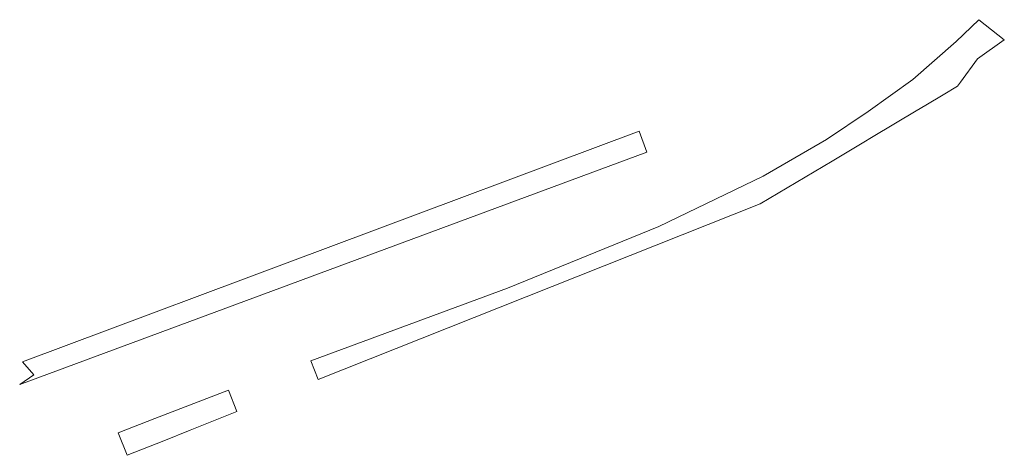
# Model space of a CAD drawing. Extents: x 212171 to 228808, y 571701 to 593093.
# Tile 91 of 97: x 225635 to 225707, y 589457 to 589489. Entities that reach past the tile are written whole.
import ezdxf

# ---------------------------------------------------------------- set-up
doc = ezdxf.new("R2010")
doc.units = 0
doc.layers.add('016 Alles planjaar 2023', color=72, linetype='Continuous', lineweight=20, true_color=0x1e90ff)

msp = doc.modelspace()

# ---------------------------------------------------------------- hatches: boundary and pattern name
at = {"layer": '016 Alles planjaar 2023', "true_color": 0x1e90ff}
h = msp.add_hatch(dxfattribs=at)
h.set_pattern_fill('DQ_CLEAR', color=72, style=0)
h.set_pattern_definition([])
h.paths.add_polyline_path([(225695.446, 589479.499), (225696.403, 589480.07), (225697.213, 589480.553), (225700.354, 589482.427), (225701.076, 589482.857), (225702.329, 589483.604), (225703.382, 589484.232), (225703.615, 589484.531), (225704.858, 589486.243), (225706.809, 589487.635), (225704.948, 589489.106), (225703.279, 589487.505), (225700.127, 589484.727), (225696.863, 589482.389), (225693.809, 589480.337), (225689.169, 589477.667), (225681.544, 589473.989), (225670.478, 589469.471), (225656.093, 589464.143), (225656.631, 589462.789), (225688.962, 589475.633), (225694.215, 589478.765), (225695.446, 589479.499)])
h = msp.add_hatch(dxfattribs=at)
h.set_pattern_fill('DQ_CLEAR', color=72, style=0)
h.set_pattern_definition([])
h.paths.add_polyline_path([(225680.663, 589479.411), (225680.117, 589480.947), (225635.021, 589464.077), (225635.852, 589463.129), (225634.809, 589462.408), (225680.663, 589479.411)])
h = msp.add_hatch(dxfattribs=at)
h.set_pattern_fill('DQ_CLEAR', color=72, style=0)
h.set_pattern_definition([])
h.paths.add_polyline_path([(225642.004, 589458.891), (225642.66, 589457.239), (225645.342, 589458.305), (225647.285, 589459.077), (225650.696, 589460.432), (225650.076, 589461.994), (225644.698, 589459.927), (225642.004, 589458.891)])

# ---------------------------------------------------------------- linework, layer by layer
at = {"layer": '016 Alles planjaar 2023', "color": 14, "true_color": 0x004000}
for points in [[(225695.446, 589479.499), (225696.403, 589480.07), (225697.213, 589480.553), (225700.354, 589482.427), (225701.076, 589482.857), (225702.329, 589483.604), (225703.382, 589484.232), (225703.615, 589484.531), (225704.858, 589486.243), (225706.809, 589487.635), (225704.948, 589489.106), (225703.279, 589487.505), (225700.127, 589484.727), (225696.863, 589482.389), (225693.809, 589480.337), (225689.169, 589477.667), (225681.544, 589473.989), (225670.478, 589469.471), (225656.093, 589464.143), (225656.631, 589462.789), (225688.962, 589475.633), (225694.215, 589478.765), (225695.446, 589479.499)], [(225680.663, 589479.411), (225680.117, 589480.947), (225635.021, 589464.077), (225635.852, 589463.129), (225634.809, 589462.408), (225680.663, 589479.411)], [(225642.004, 589458.891), (225642.66, 589457.239), (225645.342, 589458.305), (225647.285, 589459.077), (225650.696, 589460.432), (225650.076, 589461.994), (225644.698, 589459.927), (225642.004, 589458.891)]]:
    msp.add_lwpolyline(points, close=True, dxfattribs=at)

doc.saveas('drawing.dxf')
